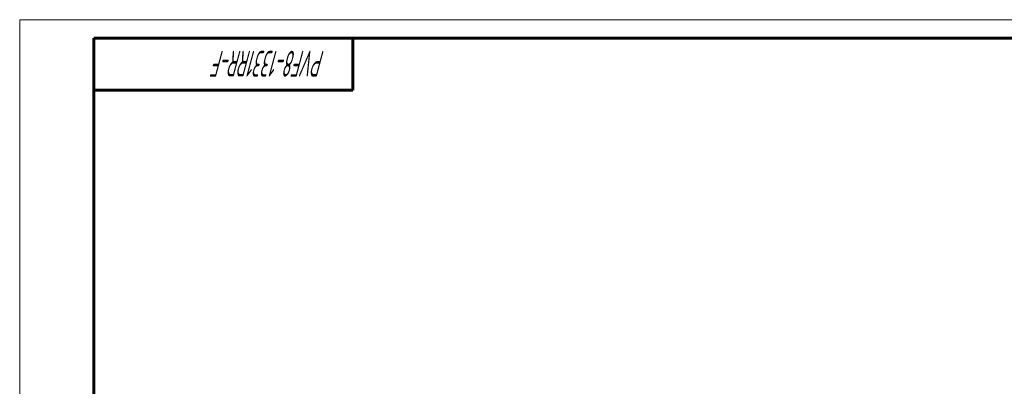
# Model space of a CAD drawing. Header units: millimetres. Extents: x 0 to 594, y 0 to 420.
# Tile 5 of 10: x 0 to 266, y 321 to 420. Entities that reach past the tile are written whole.
import ezdxf

# ---------------------------------------------------------------- set-up
doc = ezdxf.new("R2010")
doc.units = ezdxf.units.MM
doc.linetypes.add('K5LT_BASIC', pattern=[0])
doc.linetypes.add('K5LT_THIN', pattern=[0])
doc.styles.add('KTEXTSTYLE', font='GOST_AU.SHX', dxfattribs={"width": 0.56, "height": 5})

# ---------------------------------------------------------------- blocks, each defined once
blk = doc.blocks.new('U62')
at = {"color": 7, "linetype": 'K5LT_THIN', "lineweight": 18, "true_color": 0xffffff}
for p, q in [((0, 0), (0, 420)), ((0, 420), (594, 420))]:
    blk.add_line(p, q, dxfattribs=at)
at = {"color": 143, "linetype": 'K5LT_BASIC', "lineweight": 60, "true_color": 0x33acca}
for p, q in [((20, 5), (20, 415)), ((20, 415), (589, 415)), ((90, 415), (90, 401)), ((90, 401), (20, 401))]:
    blk.add_line(p, q, dxfattribs=at)
at = {"color": 7, "insert": (82.48, 404.64), "char_height": 7, "attachment_point": 1, "rotation": 180, "style": 'KTEXTSTYLE'}
blk.add_mtext('\\H5.0;\\W1.000;\\Q15;\\Q15;\\W0.560;\\H7.00;PVF8-1331RR-F', dxfattribs=at)

msp = doc.modelspace()

# ---------------------------------------------------------------- block references
msp.add_blockref('U62', (0, 0))

doc.saveas('drawing.dxf')
